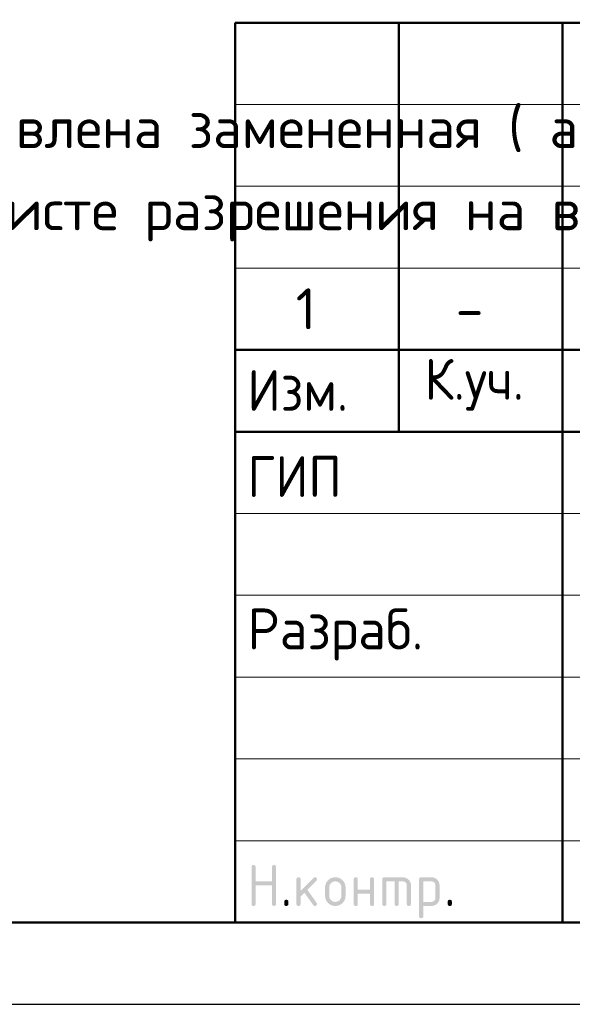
# Model space of a CAD drawing. Header units: millimetres. Extents: x 0 to 50400, y 0 to 35640.
# Tile 3 of 8: x 26019 to 30071, y 0 to 7222. Entities that reach past the tile are written whole.
import ezdxf

# ---------------------------------------------------------------- set-up
doc = ezdxf.new("R2010")
doc.units = ezdxf.units.MM
doc.layers.add('Standard', color=7, linetype='Continuous', lineweight=25)
doc.styles.add('ISOCPEUR', font='txt')

msp = doc.modelspace()

# ---------------------------------------------------------------- hatches: boundary and pattern name
at = {"layer": 'Standard', "linetype": 'Continuous', "lineweight": 25, "transparency": 33554687}
for points in [[(27718.9, 736.5), (27718.9, 1006.5), (27718.9, 1008.4), (27719.1, 1010.1), (27719.4, 1011.7), (27719.8, 1013.1), (27720.3, 1014.5), (27721, 1015.7), (27721.7, 1016.9), (27722.7, 1017.8), (27723.6, 1018.7), (27724.8, 1019.4), (27725.9, 1020.1), (27727.4, 1020.6), (27728.8, 1021.1), (27730.4, 1021.3), (27732, 1021.5), (27733.9, 1021.5), (27735.8, 1021.5), (27737.4, 1021.3), (27739.1, 1021.1), (27740.5, 1020.6), (27741.9, 1020.1), (27743.1, 1019.4), (27744.3, 1018.7), (27745.2, 1017.8), (27746.1, 1016.9), (27746.8, 1015.7), (27747.5, 1014.5), (27748, 1013.1), (27748.5, 1011.7), (27748.7, 1010.1), (27749, 1008.4), (27749, 1006.6), (27749, 901.6), (27868.6, 901.6), (27868.6, 1006.6), (27868.6, 1008.4), (27868.9, 1010.1), (27869.1, 1011.7), (27869.6, 1013.1), (27870, 1014.5), (27870.7, 1015.7), (27871.4, 1016.9), (27872.4, 1017.8), (27873.3, 1018.7), (27874.5, 1019.4), (27875.7, 1020.1), (27877.1, 1020.6), (27878.5, 1021.1), (27880.1, 1021.3), (27881.8, 1021.5), (27883.6, 1021.5), (27885.5, 1021.5), (27887.2, 1021.3), (27888.8, 1021.1), (27890.2, 1020.6), (27891.6, 1020.1), (27892.8, 1019.4), (27894, 1018.7), (27894.9, 1017.8), (27895.9, 1016.9), (27896.6, 1015.7), (27897.3, 1014.5), (27897.7, 1013.1), (27898.2, 1011.7), (27898.4, 1010.1), (27898.7, 1008.4), (27898.7, 1006.5), (27898.7, 736.5), (27898.7, 734.7), (27898.4, 733), (27898.2, 731.4), (27897.7, 730), (27897.3, 728.6), (27896.6, 727.4), (27895.9, 726.2), (27894.9, 725.3), (27894, 724.4), (27892.8, 723.7), (27891.6, 723), (27890.2, 722.5), (27888.8, 722), (27887.2, 721.8), (27885.5, 721.5), (27883.6, 721.5), (27881.8, 721.5), (27880.1, 721.8), (27878.5, 722), (27877.1, 722.5), (27875.7, 723), (27874.5, 723.7), (27873.3, 724.4), (27872.4, 725.3), (27871.4, 726.2), (27870.7, 727.4), (27870, 728.6), (27869.6, 730), (27869.1, 731.4), (27868.9, 733), (27868.6, 734.7), (27868.6, 736.5), (27868.6, 871.5), (27749, 871.5), (27749, 736.5), (27749, 734.7), (27748.7, 733), (27748.5, 731.4), (27748, 730), (27747.5, 728.6), (27746.8, 727.4), (27746.1, 726.2), (27745.2, 725.3), (27744.3, 724.4), (27743.1, 723.7), (27741.9, 723), (27740.5, 722.5), (27739.1, 722), (27737.4, 721.8), (27735.8, 721.5), (27733.9, 721.5), (27732, 721.5), (27730.4, 721.8), (27728.8, 722), (27727.4, 722.5), (27725.9, 723), (27724.8, 723.7), (27723.6, 724.4), (27722.7, 725.3), (27721.7, 726.2), (27721, 727.4), (27720.3, 728.6), (27719.8, 730), (27719.4, 731.4), (27719.1, 733), (27718.9, 734.7)], [(28078.7, 832.8), (28173, 927.1), (28174.1, 928.1), (28175.3, 929), (28176.5, 929.8), (28177.9, 930.3), (28179.2, 930.8), (28180.6, 931.1), (28182.1, 931.4), (28183.7, 931.4), (28185.6, 931.4), (28187.2, 931.1), (28188.9, 930.9), (28190.3, 930.4), (28191.7, 930), (28192.8, 929.3), (28194, 928.6), (28195, 927.6), (28195.9, 926.7), (28196.6, 925.5), (28197.3, 924.3), (28197.8, 922.9), (28198.2, 921.5), (28198.5, 919.9), (28198.7, 918.3), (28198.7, 916.4), (28198.7, 914.9), (28198.4, 913.5), (28198.1, 912.1), (28197.6, 910.8), (28197, 909.5), (28196.1, 908.3), (28195.3, 907.1), (28194.1, 905.9), (28128.3, 840.1), (28195.7, 745.2), (28197.2, 743.1), (28198, 740.9), (28198.7, 738.7), (28198.7, 736.3), (28198.7, 734.5), (28198.5, 732.8), (28198.2, 731.2), (28197.8, 729.9), (28197.3, 728.5), (28196.6, 727.3), (28195.9, 726.2), (28195, 725.2), (28194, 724.3), (28192.8, 723.6), (28191.7, 722.9), (28190.3, 722.5), (28188.9, 722), (28187.2, 721.8), (28185.6, 721.5), (28183.7, 721.5), (28181.7, 721.5), (28179.9, 721.9), (28178.2, 722.3), (28176.6, 723.1), (28175, 723.9), (28173.7, 725.1), (28172.3, 726.3), (28171.2, 727.9), (28106.7, 818.6), (28078.7, 790.6), (28078.7, 736.5), (28078.7, 734.7), (28078.5, 733), (28078.3, 731.4), (28077.8, 730), (28077.3, 728.6), (28076.6, 727.4), (28075.9, 726.2), (28075, 725.3), (28074, 724.4), (28072.9, 723.7), (28071.7, 723), (28070.3, 722.5), (28068.9, 722), (28067.2, 721.8), (28065.6, 721.5), (28063.7, 721.5), (28061.8, 721.5), (28060.2, 721.8), (28058.5, 722), (28057.1, 722.5), (28055.7, 723), (28054.5, 723.6), (28053.4, 724.4), (28052.4, 725.3), (28051.5, 726.2), (28050.8, 727.4), (28050.1, 728.6), (28049.6, 730), (28049.2, 731.4), (28048.9, 733), (28048.7, 734.7), (28048.7, 736.5), (28048.7, 916.4), (28048.7, 918.3), (28048.9, 919.9), (28049.2, 921.5), (28049.6, 922.9), (28050.1, 924.3), (28050.8, 925.5), (28051.5, 926.7), (28052.4, 927.6), (28053.4, 928.6), (28054.5, 929.3), (28055.7, 930), (28057.1, 930.4), (28058.5, 930.9), (28060.2, 931.1), (28061.8, 931.4), (28063.7, 931.4), (28065.6, 931.4), (28067.2, 931.1), (28068.9, 930.9), (28070.3, 930.4), (28071.7, 930), (28072.9, 929.3), (28074, 928.6), (28075, 927.6), (28075.9, 926.7), (28076.6, 925.5), (28077.3, 924.3), (28077.8, 922.9), (28078.3, 921.5), (28078.5, 919.9), (28078.7, 918.3), (28078.7, 916.4)], [(28498.4, 811.4), (28498.4, 736.5), (28498.4, 734.7), (28498.2, 733), (28497.9, 731.4), (28497.5, 730), (28497, 728.6), (28496.3, 727.4), (28495.6, 726.2), (28494.6, 725.3), (28493.7, 724.4), (28492.5, 723.6), (28491.4, 722.9), (28489.9, 722.5), (28488.5, 722), (28486.9, 721.8), (28485.2, 721.5), (28483.4, 721.5), (28481.5, 721.5), (28479.8, 721.8), (28478.2, 722), (28476.8, 722.5), (28475.4, 723), (28474.2, 723.6), (28473, 724.4), (28472.1, 725.3), (28471.2, 726.2), (28470.5, 727.4), (28469.8, 728.6), (28469.3, 730), (28468.8, 731.4), (28468.6, 733), (28468.3, 734.7), (28468.3, 736.5), (28468.3, 916.4), (28468.3, 918.3), (28468.6, 919.9), (28468.8, 921.5), (28469.3, 922.9), (28469.8, 924.3), (28470.5, 925.5), (28471.2, 926.7), (28472.1, 927.6), (28473, 928.6), (28474.2, 929.3), (28475.4, 930), (28476.8, 930.4), (28478.2, 930.9), (28479.8, 931.1), (28481.5, 931.4), (28483.4, 931.4), (28485.2, 931.4), (28486.9, 931.1), (28488.5, 930.9), (28489.9, 930.4), (28491.4, 930), (28492.5, 929.3), (28493.7, 928.6), (28494.6, 927.6), (28495.6, 926.7), (28496.3, 925.5), (28497, 924.3), (28497.5, 923), (28497.9, 921.5), (28498.2, 919.9), (28498.4, 918.3), (28498.4, 916.4), (28498.4, 841.5), (28588, 841.5), (28588, 916.4), (28588, 918.3), (28588.2, 919.9), (28588.5, 921.5), (28589, 923), (28589.4, 924.3), (28590.1, 925.5), (28590.8, 926.7), (28591.8, 927.6), (28592.7, 928.6), (28593.9, 929.3), (28595.1, 930), (28596.5, 930.4), (28597.9, 930.9), (28599.5, 931.1), (28601.2, 931.4), (28603, 931.4), (28604.9, 931.4), (28606.6, 931.1), (28608.2, 930.9), (28609.6, 930.4), (28611, 930), (28612.2, 929.3), (28613.4, 928.6), (28614.3, 927.6), (28615.2, 926.7), (28615.9, 925.5), (28616.7, 924.3), (28617.1, 922.9), (28617.6, 921.5), (28617.8, 919.9), (28618.1, 918.3), (28618.1, 916.4), (28618.1, 736.5), (28618.1, 734.7), (28617.8, 733), (28617.6, 731.4), (28617.1, 730), (28616.7, 728.6), (28615.9, 727.4), (28615.2, 726.2), (28614.3, 725.3), (28613.4, 724.4), (28612.2, 723.6), (28611, 723), (28609.6, 722.5), (28608.2, 722), (28606.6, 721.8), (28604.9, 721.5), (28603, 721.5), (28601.2, 721.5), (28599.5, 721.8), (28597.9, 722), (28596.5, 722.5), (28595.1, 722.9), (28593.9, 723.6), (28592.7, 724.4), (28591.8, 725.3), (28590.8, 726.2), (28590.1, 727.4), (28589.4, 728.6), (28589, 730), (28588.5, 731.4), (28588.2, 733), (28588, 734.7), (28588, 736.5), (28588, 811.4)], [(28693.2, 931.4), (28828.1, 931.4), (28831.2, 931.4), (28834.2, 931.1), (28837.2, 930.8), (28840.1, 930.3), (28843, 929.7), (28845.7, 928.9), (28848.5, 928.1), (28851.2, 927), (28853.8, 925.9), (28856.4, 924.5), (28858.9, 923.2), (28861.3, 921.5), (28863.7, 919.9), (28866, 918), (28868.3, 916.1), (28870.5, 913.9), (28872.7, 911.7), (28874.6, 909.4), (28876.5, 907.1), (28878.2, 904.7), (28879.8, 902.3), (28881.2, 899.7), (28882.5, 897.2), (28883.6, 894.5), (28884.7, 891.9), (28885.5, 889.1), (28886.4, 886.3), (28886.9, 883.4), (28887.5, 880.6), (28887.7, 877.6), (28888, 874.5), (28888, 871.4), (28888, 736.5), (28888, 734.7), (28887.8, 733), (28887.5, 731.4), (28887.1, 730), (28886.6, 728.6), (28885.9, 727.4), (28885.2, 726.2), (28884.3, 725.3), (28883.3, 724.4), (28882.1, 723.6), (28881, 723), (28879.6, 722.5), (28878.1, 722), (28876.5, 721.8), (28874.9, 721.5), (28873, 721.5), (28871.1, 721.5), (28869.5, 721.8), (28867.8, 722), (28866.4, 722.5), (28865, 722.9), (28863.8, 723.6), (28862.7, 724.4), (28861.7, 725.3), (28860.8, 726.2), (28860.1, 727.4), (28859.4, 728.6), (28858.9, 730), (28858.4, 731.4), (28858.2, 733), (28857.9, 734.7), (28857.9, 736.5), (28857.9, 871.4), (28857.9, 874.5), (28857.4, 877.5), (28856.9, 880.4), (28855.8, 883.1), (28854.7, 885.7), (28853.1, 888.1), (28851.5, 890.5), (28849.3, 892.7), (28847.2, 894.8), (28844.8, 896.5), (28842.4, 898.1), (28839.7, 899.2), (28837.1, 900.2), (28834.1, 900.8), (28831.2, 901.3), (28828, 901.3), (28798.1, 901.3), (28798.1, 736.5), (28798.1, 734.7), (28797.9, 733), (28797.6, 731.4), (28797.2, 730), (28796.7, 728.6), (28796, 727.4), (28795.3, 726.2), (28794.4, 725.3), (28793.4, 724.4), (28792.3, 723.6), (28791.1, 722.9), (28789.7, 722.5), (28788.3, 722), (28786.6, 721.8), (28785, 721.5), (28783.1, 721.5), (28781.2, 721.5), (28779.6, 721.8), (28777.9, 722), (28776.5, 722.5), (28775.1, 722.9), (28773.9, 723.6), (28772.8, 724.4), (28771.8, 725.3), (28770.9, 726.2), (28770.2, 727.4), (28769.5, 728.6), (28769, 730), (28768.5, 731.4), (28768.3, 733), (28768.1, 734.7), (28768.1, 736.5), (28768.1, 901.3), (28708.2, 901.3), (28708.2, 736.5), (28708.2, 734.7), (28708, 733), (28707.8, 731.4), (28707.3, 730), (28706.8, 728.6), (28706.1, 727.4), (28705.4, 726.2), (28704.5, 725.3), (28703.5, 724.4), (28702.4, 723.6), (28701.2, 722.9), (28699.8, 722.5), (28698.4, 722), (28696.7, 721.8), (28695.1, 721.5), (28693.2, 721.5), (28691.3, 721.5), (28689.7, 721.8), (28688, 722), (28686.6, 722.5), (28685.2, 723), (28684, 723.6), (28682.9, 724.4), (28681.9, 725.3), (28681, 726.2), (28680.3, 727.4), (28679.6, 728.6), (28679.1, 730), (28678.7, 731.4), (28678.4, 733), (28678.2, 734.7), (28678.2, 736.5), (28678.2, 916.4), (28678.2, 918.3), (28678.4, 919.9), (28678.6, 921.5), (28679.1, 922.9), (28679.6, 924.3), (28680.3, 925.5), (28681, 926.7), (28681.9, 927.6), (28682.9, 928.6), (28684, 929.3), (28685.2, 930), (28686.6, 930.4), (28688, 930.9), (28689.6, 931.1), (28691.3, 931.4)], [(27958.8, 751.6), (27958.8, 753.5), (27959, 755.1), (27959.3, 756.8), (27959.7, 758.2), (27960.2, 759.6), (27960.9, 760.8), (27961.6, 761.9), (27962.5, 762.9), (27963.5, 763.8), (27964.7, 764.5), (27965.8, 765.2), (27967.2, 765.7), (27968.6, 766.2), (27970.3, 766.4), (27971.9, 766.6), (27973.8, 766.6), (27975.7, 766.6), (27977.3, 766.4), (27979, 766.2), (27980.4, 765.7), (27981.8, 765.2), (27983, 764.5), (27984.1, 763.8), (27985.1, 762.9), (27986, 761.9), (27986.7, 760.8), (27987.4, 759.6), (27987.9, 758.2), (27988.4, 756.8), (27988.6, 755.1), (27988.8, 753.5), (27988.8, 751.6), (27988.8, 736.6), (27988.8, 734.7), (27988.6, 733), (27988.4, 731.4), (27987.9, 730), (27987.4, 728.6), (27986.7, 727.4), (27986, 726.2), (27985.1, 725.3), (27984.1, 724.4), (27983, 723.7), (27981.8, 723), (27980.4, 722.5), (27979, 722), (27977.3, 721.8), (27975.7, 721.5), (27973.8, 721.5), (27971.9, 721.5), (27970.3, 721.8), (27968.6, 722), (27967.2, 722.5), (27965.8, 723), (27964.7, 723.7), (27963.5, 724.4), (27962.5, 725.3), (27961.6, 726.2), (27960.9, 727.4), (27960.2, 728.6), (27959.7, 730), (27959.3, 731.4), (27959, 733), (27958.8, 734.7), (27958.8, 736.6)], [(29158, 751.6), (29158, 753.5), (29158.2, 755.1), (29158.4, 756.8), (29158.9, 758.2), (29159.4, 759.6), (29160.1, 760.8), (29160.8, 761.9), (29161.7, 762.9), (29162.6, 763.8), (29163.8, 764.5), (29165, 765.2), (29166.4, 765.7), (29167.8, 766.2), (29169.5, 766.4), (29171.1, 766.6), (29173, 766.6), (29174.9, 766.6), (29176.5, 766.4), (29178.1, 766.2), (29179.6, 765.7), (29181, 765.2), (29182.1, 764.5), (29183.3, 763.8), (29184.3, 762.9), (29185.2, 761.9), (29185.9, 760.8), (29186.6, 759.6), (29187.1, 758.2), (29187.5, 756.8), (29187.8, 755.1), (29188, 753.5), (29188, 751.6), (29188, 736.6), (29188, 734.7), (29187.8, 733), (29187.5, 731.4), (29187.1, 730), (29186.6, 728.6), (29185.9, 727.4), (29185.2, 726.2), (29184.3, 725.3), (29183.3, 724.4), (29182.1, 723.7), (29181, 723), (29179.6, 722.5), (29178.1, 722), (29176.5, 721.8), (29174.9, 721.5), (29173, 721.5), (29171.1, 721.5), (29169.5, 721.8), (29167.8, 722), (29166.4, 722.5), (29165, 723), (29163.8, 723.7), (29162.6, 724.4), (29161.7, 725.3), (29160.8, 726.2), (29160.1, 727.4), (29159.4, 728.6), (29158.9, 730), (29158.4, 731.4), (29158.2, 733), (29158, 734.7), (29158, 736.6)]]:
    msp.add_hatch(color=7, dxfattribs=at).paths.add_polyline_path(points, flags=16)
h = msp.add_hatch(color=7, dxfattribs=at)
h.paths.add_polyline_path([(28258.5, 796.5), (28258.5, 856.4), (28258.5, 860.3), (28258.8, 864.1), (28259.2, 867.8), (28259.9, 871.4), (28260.6, 875), (28261.6, 878.5), (28262.6, 881.9), (28264, 885.2), (28265.3, 888.6), (28267.1, 891.7), (28268.8, 894.9), (28270.8, 897.9), (28272.9, 901), (28275.3, 903.8), (28277.7, 906.7), (28280.4, 909.5), (28283.1, 912.2), (28286, 914.6), (28288.9, 917), (28291.9, 919.1), (28294.9, 921.1), (28298.1, 922.8), (28301.3, 924.5), (28304.6, 925.9), (28307.9, 927.3), (28311.4, 928.3), (28314.8, 929.3), (28318.4, 930), (28322, 930.7), (28325.7, 931), (28329.5, 931.4), (28333.4, 931.4), (28337.3, 931.4), (28341.1, 931), (28344.9, 930.7), (28348.5, 930), (28352.2, 929.3), (28355.6, 928.3), (28359.1, 927.3), (28362.4, 926), (28365.8, 924.6), (28368.9, 922.9), (28372.1, 921.2), (28375.1, 919.2), (28378.1, 917.1), (28381, 914.8), (28383.9, 912.4), (28386.6, 909.7), (28389.3, 907), (28391.6, 904.1), (28394, 901.2), (28396, 898.2), (28398.1, 895.2), (28399.8, 892), (28401.5, 888.9), (28402.8, 885.5), (28404.2, 882.2), (28405.2, 878.7), (28406.2, 875.2), (28406.9, 871.6), (28407.6, 868), (28407.9, 864.2), (28408.2, 860.4), (28408.2, 856.4), (28408.2, 796.5), (28408.2, 792.6), (28407.9, 788.9), (28407.5, 785.1), (28406.9, 781.5), (28406.2, 777.9), (28405.2, 774.4), (28404.1, 771), (28402.8, 767.7), (28401.4, 764.4), (28399.7, 761.2), (28398, 758), (28395.9, 755), (28393.9, 752), (28391.5, 749.1), (28389.1, 746.2), (28386.3, 743.5), (28383.6, 740.7), (28380.7, 738.3), (28377.8, 735.9), (28374.8, 733.9), (28371.8, 731.8), (28368.6, 730.1), (28365.5, 728.4), (28362.2, 727), (28358.8, 725.6), (28355.4, 724.6), (28351.9, 723.6), (28348.3, 722.9), (28344.7, 722.2), (28341, 721.9), (28337.3, 721.5), (28333.4, 721.5), (28329.5, 721.5), (28325.7, 721.9), (28322, 722.2), (28318.4, 722.9), (28314.8, 723.6), (28311.4, 724.6), (28307.9, 725.6), (28304.6, 727), (28301.3, 728.4), (28298.1, 730.1), (28294.9, 731.8), (28291.9, 733.9), (28288.9, 735.9), (28286, 738.3), (28283.1, 740.7), (28280.4, 743.5), (28277.7, 746.2), (28275.3, 749.1), (28272.9, 752), (28270.8, 755), (28268.8, 758), (28267.1, 761.2), (28265.3, 764.4), (28264, 767.7), (28262.6, 771), (28261.6, 774.4), (28260.6, 777.9), (28259.9, 781.5), (28259.2, 785.1), (28258.8, 788.9), (28258.5, 792.6)], flags=16)
h.paths.add_polyline_path([(28378.2, 796.6), (28378.2, 856.6), (28378.2, 861.2), (28377.4, 865.5), (28376.5, 869.9), (28374.9, 873.8), (28373.2, 877.8), (28370.8, 881.4), (28368.3, 885.1), (28365.1, 888.4), (28361.8, 891.7), (28358.1, 894.1), (28354.5, 896.6), (28350.6, 898.3), (28346.6, 899.9), (28342.3, 900.7), (28338, 901.6), (28333.4, 901.6), (28328.7, 901.6), (28324.4, 900.7), (28320.1, 899.9), (28316.2, 898.3), (28312.2, 896.6), (28308.6, 894.1), (28305, 891.7), (28301.7, 888.4), (28298.4, 885.1), (28295.9, 881.4), (28293.5, 877.8), (28291.8, 873.8), (28290.2, 869.9), (28289.4, 865.5), (28288.6, 861.2), (28288.6, 856.6), (28288.6, 796.6), (28288.6, 791.9), (28289.4, 787.5), (28290.2, 783.2), (28291.8, 779.2), (28293.4, 775.2), (28295.9, 771.6), (28298.3, 767.9), (28301.6, 764.7), (28304.8, 761.4), (28308.4, 758.9), (28312.1, 756.5), (28316, 754.9), (28320, 753.2), (28324.3, 752.4), (28328.7, 751.6), (28333.4, 751.6), (28338, 751.6), (28342.3, 752.4), (28346.6, 753.2), (28350.6, 754.9), (28354.5, 756.5), (28358.1, 759), (28361.8, 761.5), (28365.1, 764.8), (28368.3, 768.1), (28370.8, 771.7), (28373.2, 775.3), (28374.9, 779.3), (28376.5, 783.3), (28377.4, 787.6), (28378.2, 791.9)])
h = msp.add_hatch(color=7, dxfattribs=at)
h.paths.add_polyline_path([(28948.1, 916.4), (28948.1, 918.3), (28948.4, 919.9), (28948.6, 921.5), (28949.1, 922.9), (28949.5, 924.3), (28950.2, 925.5), (28950.9, 926.7), (28951.9, 927.6), (28952.8, 928.6), (28954, 929.3), (28955.1, 930), (28956.5, 930.4), (28957.9, 930.9), (28959.6, 931.1), (28961.2, 931.4), (28963.1, 931.4), (29038, 931.4), (29041.1, 931.4), (29044.1, 931.1), (29047.2, 930.8), (29050.1, 930.3), (29052.9, 929.8), (29055.7, 928.9), (29058.5, 928.1), (29061.2, 927), (29063.8, 925.9), (29066.4, 924.6), (29068.9, 923.2), (29071.3, 921.6), (29073.7, 920), (29076, 918.1), (29078.3, 916.2), (29080.5, 914), (29082.7, 911.8), (29084.6, 909.5), (29086.5, 907.2), (29088.1, 904.8), (29089.7, 902.4), (29091.1, 899.9), (29092.4, 897.3), (29093.5, 894.7), (29094.6, 892), (29095.4, 889.2), (29096.2, 886.5), (29096.8, 883.5), (29097.3, 880.6), (29097.6, 877.6), (29097.8, 874.6), (29097.8, 871.4), (29097.8, 781.5), (29097.8, 778.4), (29097.6, 775.4), (29097.3, 772.4), (29096.8, 769.5), (29096.2, 766.6), (29095.4, 763.8), (29094.6, 761), (29093.5, 758.4), (29092.4, 755.7), (29091.1, 753.2), (29089.7, 750.7), (29088.1, 748.2), (29086.5, 745.8), (29084.6, 743.5), (29082.7, 741.2), (29080.5, 739), (29078.3, 736.8), (29076, 734.9), (29073.8, 733), (29071.3, 731.4), (29068.9, 729.7), (29066.4, 728.4), (29063.9, 727), (29061.2, 725.9), (29058.6, 724.8), (29055.8, 724), (29053, 723.2), (29050.1, 722.6), (29047.2, 722.1), (29044.2, 721.8), (29041.1, 721.5), (29038, 721.5), (28978.2, 721.5), (28978.2, 646.6), (28978.2, 644.8), (28977.9, 643.1), (28977.7, 641.5), (28977.2, 640.1), (28976.8, 638.7), (28976.1, 637.5), (28975.4, 636.3), (28974.4, 635.4), (28973.5, 634.5), (28972.3, 633.8), (28971.1, 633.1), (28969.7, 632.6), (28968.3, 632.1), (28966.7, 631.9), (28965, 631.7), (28963.1, 631.7), (28961.3, 631.7), (28959.6, 631.9), (28958, 632.1), (28956.6, 632.6), (28955.2, 633.1), (28954, 633.8), (28952.8, 634.5), (28951.9, 635.4), (28950.9, 636.3), (28950.2, 637.5), (28949.5, 638.7), (28949.1, 640.1), (28948.6, 641.5), (28948.4, 643.1), (28948.1, 644.8), (28948.1, 646.6)], flags=16)
h.paths.add_polyline_path([(28978.2, 901.3), (28978.2, 751.6), (29037.9, 751.6), (29041, 751.6), (29043.9, 752.1), (29046.8, 752.7), (29049.4, 753.8), (29052.1, 754.9), (29054.5, 756.5), (29056.9, 758.1), (29059.1, 760.3), (29061.3, 762.5), (29062.9, 764.9), (29064.5, 767.4), (29065.6, 770), (29066.7, 772.7), (29067.2, 775.5), (29067.8, 778.4), (29067.8, 781.5), (29067.8, 871.4), (29067.8, 874.6), (29067.2, 877.5), (29066.7, 880.4), (29065.6, 883.1), (29064.6, 885.7), (29062.9, 888.1), (29061.3, 890.5), (29059.2, 892.7), (29057, 894.9), (29054.6, 896.5), (29052.2, 898.1), (29049.6, 899.2), (29046.9, 900.2), (29044, 900.8), (29041.1, 901.3), (29037.9, 901.3)])

# ---------------------------------------------------------------- linework, layer by layer
at = {"layer": 'Standard', "color": 7, "linetype": 'Continuous', "lineweight": 50, "transparency": 33554687}
for p, q in [((27600, 600), (27600, 7200)), ((27600, 7200), (49800, 7200)), ((28800, 4200), (28800, 7200)), ((30000, 600), (30000, 7200)), ((27600, 4800), (35400, 4800)), ((27600, 4800), (35400, 4800)), ((27600, 4200), (35400, 4200)), ((27600, 4200), (35400, 4200))]:
    msp.add_line(p, q, dxfattribs=at)
at = {"layer": 'Standard', "color": 7, "linetype": 'Continuous', "lineweight": 13, "transparency": 33554687}
for p, q in [((27600, 6600), (35400, 6600)), ((27600, 6000), (35400, 6000)), ((27600, 5400), (35400, 5400)), ((27600, 3600), (35400, 3600)), ((27600, 3000), (35400, 3000)), ((27600, 3000), (35400, 3000)), ((27600, 2400), (35400, 2400)), ((27600, 2400), (35400, 2400)), ((27600, 1800), (35400, 1800)), ((27600, 1200), (35400, 1200))]:
    msp.add_line(p, q, dxfattribs=at)
at = {"layer": 'Standard', "color": 7, "linetype": 'Continuous', "lineweight": 25, "transparency": 33554687}
msp.add_line((27600, 600), (49800, 600), dxfattribs=at)
msp.add_line((27600, 600), (49800, 600), dxfattribs=at)
msp.add_line((27600, 600), (49800, 600), dxfattribs=at)
msp.add_lwpolyline([(0, 0), (50400, 0), (50400, 35640), (0, 35640), (0, 0)], close=True, dxfattribs=at)
at = {"layer": 'Standard', "color": 7, "linetype": 'Continuous', "lineweight": 50, "transparency": 33554687}
msp.add_lwpolyline([(2400, 35040), (49800, 35040), (49800, 600), (2400, 600), (2400, 35040)], close=True, dxfattribs=at)

# ---------------------------------------------------------------- texts
at = {"layer": 'Standard', "color": 7, "linetype": 'Continuous', "lineweight": 18, "transparency": 33554687, "insert": (19979.9, 6580), "char_height": 300, "width": 13865.25, "attachment_point": 1, "line_spacing_factor": 1.204819}
msp.add_mtext('\\A1;{\\fISOCPEUR|i0|b0;\\H300.000000;\\W1.000000;\\C7;В выделенной области представлена замененная ( актуальная) версия.}\\P{\\fISOCPEUR|i0|b0;\\H300.000000;\\W1.000000;\\C7;Содержание изменения см. в листе разрешения на внесение изменений}\\P', dxfattribs=at)
at = {"layer": 'Standard', "color": 7, "linetype": 'Continuous', "lineweight": 25, "transparency": 33554687, "char_height": 300, "style": 'ISOCPEUR'}
for s, insert, width, attachment_point in [('\\A1;{\\fISOCPEUR|i0|b0;\\H300.000000;\\W1.000000;\\C7;1}\\P', (28118.1, 5251.2), 233.333, 2), ('\\A1;{\\fISOCPEUR|i0|b0;\\H300.000000;\\W1.000000;\\C7;-}\\P', (29318.1, 5251.2), 326.667, 2), ('\\W0.93;Изм.', (27688.8, 4353), 903.476, 7), ('\\W0.93;К.уч.', (28987.2, 4353), 979.214, 7), ('\\W0.92;ГИП', (27688.8, 3721.5), 827.543, 7), ('\\W0.96;Разраб.', (27688.8, 2521.5), 1567.875, 7)]:
    msp.add_mtext(s, dxfattribs=dict(at, insert=insert, width=width, attachment_point=attachment_point))

doc.saveas('drawing.dxf')
